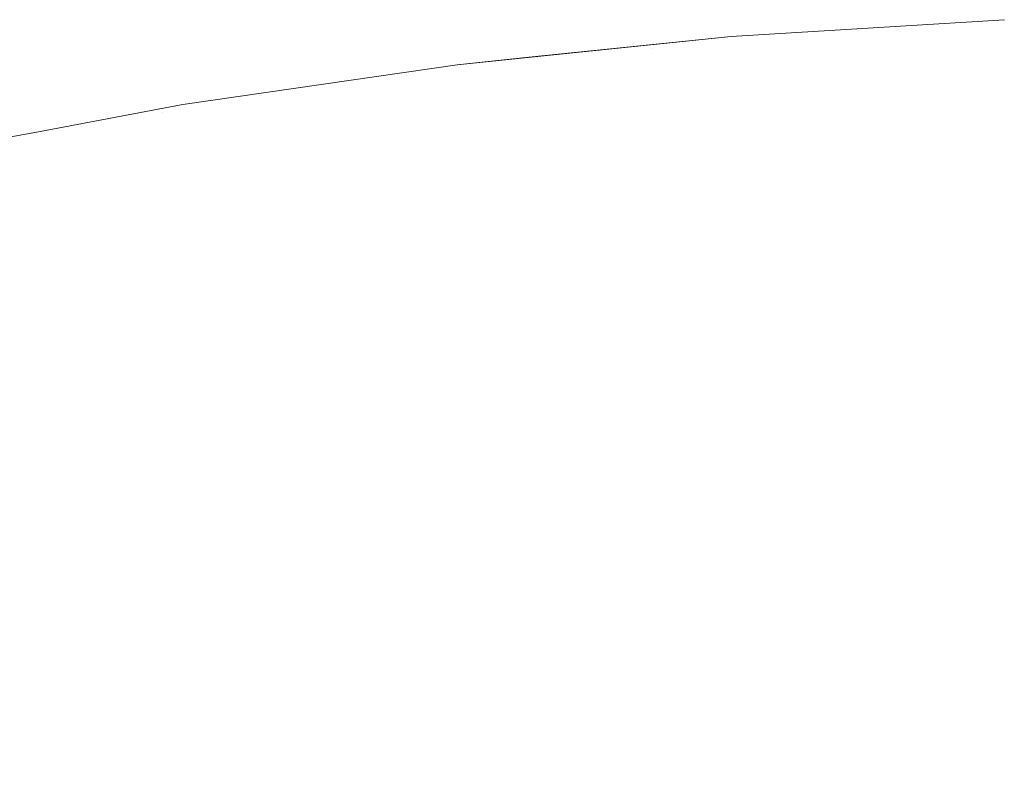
# Model space of a CAD drawing. Header units: centimetres. Extents: x -21.6 to 22.7, y 4.2 to 6.
# Tile 67 of 256: x -21.51654 to -21.5062, y 5.99227 to 6.00016. Entities that reach past the tile are written whole.
import ezdxf

# ---------------------------------------------------------------- set-up
doc = ezdxf.new("R2010")
doc.units = ezdxf.units.CM
doc.header["$LTSCALE"] = 2.54
doc.layers.add('Lucido design-1', color=7, linetype='Continuous')

# ---------------------------------------------------------------- blocks, each defined once
blk = doc.blocks.new('Gruppo-3-1')
at = {"color": 7, "linetype": 'Continuous', "lineweight": 9}
for points, invisible_edges in [([(-21.506201, 6.000156, -2276.32217), (-21.509073, 5.999981, -2276.32217), (-21.508612, 6.000005, -2276.320608), (-21.506019, 6.000151, -2276.320608)], 14), ([(-21.509073, 5.999981, -2276.92217), (-21.509073, 5.999981, -2276.32217), (-21.506201, 6.000156, -2276.32217), (-21.506201, 6.000156, -2276.92217)], 5), ([(-21.507315, 6.000053, -2276.925294), (-21.50861, 5.999968, -2276.925294), (-21.509073, 5.999981, -2276.92217), (-21.506201, 6.000156, -2276.92217)], 11), ([(-21.508612, 6.000005, -2276.320608), (-21.50861, 5.999968, -2276.319046), (-21.506018, 6.000114, -2276.319046), (-21.506019, 6.000151, -2276.320608)], 15), ([(-21.506201, 6.000156, -2276.92217), (-21.506018, 6.000114, -2276.925294), (-21.507315, 6.000053, -2276.925294)], 11), ([(-21.506017, 6.000053, -2276.317485), (-21.506018, 6.000114, -2276.319046), (-21.50861, 5.999968, -2276.319046), (-21.508607, 5.999907, -2276.317485)], 15), ([(-21.507309, 5.999907, -2276.928414), (-21.508602, 5.999822, -2276.928414), (-21.50861, 5.999968, -2276.925294), (-21.507315, 6.000053, -2276.925294)], 15), ([(-21.508607, 5.999907, -2276.317485), (-21.508602, 5.999822, -2276.315926), (-21.506015, 5.999968, -2276.315926), (-21.506017, 6.000053, -2276.317485)], 15), ([(-21.507315, 6.000053, -2276.925294), (-21.506018, 6.000114, -2276.925294), (-21.506015, 5.999968, -2276.928414), (-21.507309, 5.999907, -2276.928414)], 15), ([(-21.509073, 5.999981, -2276.92217), (-21.511949, 5.999684, -2276.92217), (-21.511949, 5.999684, -2276.32217), (-21.511197, 5.999762, -2276.32217)], 10), ([(-21.509903, 5.999859, -2276.925294), (-21.511194, 5.999725, -2276.925294), (-21.511949, 5.999684, -2276.92217), (-21.509073, 5.999981, -2276.92217)], 11), ([(-21.511197, 5.999761, -2276.320608), (-21.508612, 6.000005, -2276.320608), (-21.509073, 5.999981, -2276.32217)], 11), ([(-21.511197, 5.999761, -2276.320608), (-21.511194, 5.999725, -2276.319046), (-21.50861, 5.999968, -2276.319046), (-21.508612, 6.000005, -2276.320608)], 15), ([(-21.509073, 5.999981, -2276.32217), (-21.511197, 5.999762, -2276.32217), (-21.511197, 5.999761, -2276.320608)], 10), ([(-21.511197, 5.999762, -2276.32217), (-21.509073, 5.999981, -2276.32217), (-21.509073, 5.999981, -2276.92217)], 10), ([(-21.508607, 5.999907, -2276.317485), (-21.50861, 5.999968, -2276.319046), (-21.511194, 5.999725, -2276.319046), (-21.511189, 5.999664, -2276.317485)], 15), ([(-21.509073, 5.999981, -2276.92217), (-21.50861, 5.999968, -2276.925294), (-21.509903, 5.999859, -2276.925294)], 11), ([(-21.509903, 5.999859, -2276.925294), (-21.50861, 5.999968, -2276.925294), (-21.508602, 5.999822, -2276.928414), (-21.509894, 5.999713, -2276.928414)], 15), ([(-21.506012, 5.999859, -2276.314369), (-21.506015, 5.999968, -2276.315926), (-21.508602, 5.999822, -2276.315926), (-21.508597, 5.999713, -2276.314369)], 15), ([(-21.507309, 5.999907, -2276.928414), (-21.506015, 5.999968, -2276.928414), (-21.506008, 5.999725, -2276.931524), (-21.5073, 5.999664, -2276.931524)], 15), ([(-21.509894, 5.999713, -2276.928414), (-21.511183, 5.999579, -2276.928414), (-21.511194, 5.999725, -2276.925294), (-21.509903, 5.999859, -2276.925294)], 15), ([(-21.511189, 5.999664, -2276.317485), (-21.511183, 5.999579, -2276.315926), (-21.508602, 5.999822, -2276.315926), (-21.508607, 5.999907, -2276.317485)], 15), ([(-21.5073, 5.999664, -2276.931524), (-21.50859, 5.999579, -2276.931524), (-21.508602, 5.999822, -2276.928414), (-21.507309, 5.999907, -2276.928414)], 15), ([(-21.508597, 5.999713, -2276.314369), (-21.50859, 5.999579, -2276.312816), (-21.506008, 5.999725, -2276.312816), (-21.506012, 5.999859, -2276.314369)], 15), ([(-21.513771, 5.999422, -2276.320608), (-21.513767, 5.999385, -2276.319046), (-21.511194, 5.999725, -2276.319046), (-21.511197, 5.999761, -2276.320608)], 15), ([(-21.513771, 5.999422, -2276.320608), (-21.511197, 5.999761, -2276.320608), (-21.511949, 5.999684, -2276.32217)], 11), ([(-21.511197, 5.999761, -2276.320608), (-21.511197, 5.999762, -2276.32217), (-21.511949, 5.999684, -2276.32217)], 9), ([(-21.508597, 5.999713, -2276.314369), (-21.508602, 5.999822, -2276.315926), (-21.511183, 5.999579, -2276.315926), (-21.511174, 5.99947, -2276.314369)], 15), ([(-21.509894, 5.999713, -2276.928414), (-21.508602, 5.999822, -2276.928414), (-21.50859, 5.999579, -2276.931524), (-21.509878, 5.99947, -2276.931524)], 15), ([(-21.511949, 5.999684, -2276.32217), (-21.51483, 5.999266, -2276.32217), (-21.513771, 5.999422, -2276.320608)], 10), ([(-21.51483, 5.999266, -2276.92217), (-21.51483, 5.999266, -2276.32217), (-21.511949, 5.999684, -2276.32217), (-21.511949, 5.999684, -2276.92217)], 5), ([(-21.512482, 5.999567, -2276.925294), (-21.513767, 5.999385, -2276.925294), (-21.51483, 5.999266, -2276.92217), (-21.511949, 5.999684, -2276.92217)], 11), ([(-21.511189, 5.999664, -2276.317485), (-21.511194, 5.999725, -2276.319046), (-21.513767, 5.999385, -2276.319046), (-21.51376, 5.999325, -2276.317485)], 15), ([(-21.51376, 5.999325, -2276.317485), (-21.513752, 5.99924, -2276.315926), (-21.511183, 5.999579, -2276.315926), (-21.511189, 5.999664, -2276.317485)], 15), ([(-21.511949, 5.999684, -2276.92217), (-21.511194, 5.999725, -2276.925294), (-21.512482, 5.999567, -2276.925294)], 11), ([(-21.512482, 5.999567, -2276.925294), (-21.511194, 5.999725, -2276.925294), (-21.511183, 5.999579, -2276.928414), (-21.512469, 5.999422, -2276.928414)], 15), ([(-21.509878, 5.99947, -2276.931524), (-21.511164, 5.999337, -2276.931524), (-21.511183, 5.999579, -2276.928414), (-21.509894, 5.999713, -2276.928414)], 15), ([(-21.511174, 5.99947, -2276.314369), (-21.511164, 5.999337, -2276.312816), (-21.50859, 5.999579, -2276.312816), (-21.508597, 5.999713, -2276.314369)], 15), ([(-21.506004, 5.999567, -2276.311265), (-21.506008, 5.999725, -2276.312816), (-21.50859, 5.999579, -2276.312816), (-21.508582, 5.999422, -2276.311265)], 15), ([(-21.507286, 5.999325, -2276.934621), (-21.508572, 5.99924, -2276.934621), (-21.50859, 5.999579, -2276.931524), (-21.5073, 5.999664, -2276.931524)], 15), ([(-21.5073, 5.999664, -2276.931524), (-21.506008, 5.999725, -2276.931524), (-21.505999, 5.999385, -2276.934621), (-21.507286, 5.999325, -2276.934621)], 15), ([(-21.512469, 5.999422, -2276.928414), (-21.513752, 5.99924, -2276.928414), (-21.513767, 5.999385, -2276.925294), (-21.512482, 5.999567, -2276.925294)], 15), ([(-21.511174, 5.99947, -2276.314369), (-21.511183, 5.999579, -2276.315926), (-21.513752, 5.99924, -2276.315926), (-21.51374, 5.999131, -2276.314369)], 15), ([(-21.512469, 5.999422, -2276.928414), (-21.511183, 5.999579, -2276.928414), (-21.511164, 5.999337, -2276.931524), (-21.512447, 5.99918, -2276.931524)], 15), ([(-21.508582, 5.999422, -2276.311265), (-21.50859, 5.999579, -2276.312816), (-21.511164, 5.999337, -2276.312816), (-21.511151, 5.99918, -2276.311265)], 15), ([(-21.509878, 5.99947, -2276.931524), (-21.50859, 5.999579, -2276.931524), (-21.508572, 5.99924, -2276.934621), (-21.509856, 5.999131, -2276.934621)], 15), ([(-21.508582, 5.999422, -2276.311265), (-21.508572, 5.99924, -2276.309719), (-21.505999, 5.999385, -2276.309719), (-21.506004, 5.999567, -2276.311265)], 15), ([(-21.516329, 5.998987, -2276.320608), (-21.513771, 5.999422, -2276.320608), (-21.51483, 5.999266, -2276.32217)], 11), ([(-21.516329, 5.998987, -2276.320608), (-21.516324, 5.99895, -2276.319046), (-21.513767, 5.999385, -2276.319046), (-21.513771, 5.999422, -2276.320608)], 15), ([(-21.512447, 5.99918, -2276.931524), (-21.513726, 5.998999, -2276.931524), (-21.513752, 5.99924, -2276.928414), (-21.512469, 5.999422, -2276.928414)], 15), ([(-21.51374, 5.999131, -2276.314369), (-21.513726, 5.998999, -2276.312816), (-21.511164, 5.999337, -2276.312816), (-21.511174, 5.99947, -2276.314369)], 15), ([(-21.509856, 5.999131, -2276.934621), (-21.511137, 5.998999, -2276.934621), (-21.511164, 5.999337, -2276.931524), (-21.509878, 5.99947, -2276.931524)], 15), ([(-21.511151, 5.99918, -2276.311265), (-21.511137, 5.998999, -2276.309719), (-21.508572, 5.99924, -2276.309719), (-21.508582, 5.999422, -2276.311265)], 15), ([(-21.51376, 5.999325, -2276.317485), (-21.513767, 5.999385, -2276.319046), (-21.516324, 5.99895, -2276.319046), (-21.516317, 5.99889, -2276.317485)], 15), ([(-21.516317, 5.99889, -2276.317485), (-21.516306, 5.998806, -2276.315926), (-21.513752, 5.99924, -2276.315926), (-21.51376, 5.999325, -2276.317485)], 15), ([(-21.51483, 5.999266, -2276.92217), (-21.513767, 5.999385, -2276.925294), (-21.515048, 5.99918, -2276.925294)], 11), ([(-21.515048, 5.99918, -2276.925294), (-21.513767, 5.999385, -2276.925294), (-21.513752, 5.99924, -2276.928414), (-21.515031, 5.999035, -2276.928414)], 15), ([(-21.511151, 5.99918, -2276.311265), (-21.511164, 5.999337, -2276.312816), (-21.513726, 5.998999, -2276.312816), (-21.51371, 5.998842, -2276.311265)], 15), ([(-21.512447, 5.99918, -2276.931524), (-21.511164, 5.999337, -2276.931524), (-21.511137, 5.998999, -2276.934621), (-21.512416, 5.998842, -2276.934621)], 15), ([(-21.505994, 5.99918, -2276.308177), (-21.505999, 5.999385, -2276.309719), (-21.508572, 5.99924, -2276.309719), (-21.508561, 5.999035, -2276.308177)], 15), ([(-21.50727, 5.99889, -2276.9377), (-21.50855, 5.998806, -2276.9377), (-21.508572, 5.99924, -2276.934621), (-21.507286, 5.999325, -2276.934621)], 15), ([(-21.507286, 5.999325, -2276.934621), (-21.505999, 5.999385, -2276.934621), (-21.505988, 5.99895, -2276.9377), (-21.50727, 5.99889, -2276.9377)], 15), ([(-21.51483, 5.999266, -2276.32217), (-21.516328, 5.998984, -2276.32217), (-21.516329, 5.998987, -2276.320608)], 10), ([(-21.516328, 5.998984, -2276.32217), (-21.51483, 5.999266, -2276.32217), (-21.51483, 5.999266, -2276.92217), (-21.516328, 5.998984, -2276.92217)], 10), ([(-21.515048, 5.99918, -2276.925294), (-21.516324, 5.99895, -2276.925294), (-21.516328, 5.998984, -2276.92217), (-21.51483, 5.999266, -2276.92217)], 11), ([(-21.51374, 5.999131, -2276.314369), (-21.513752, 5.99924, -2276.315926), (-21.516306, 5.998806, -2276.315926), (-21.516291, 5.998698, -2276.314369)], 15), ([(-21.515031, 5.999035, -2276.928414), (-21.513752, 5.99924, -2276.928414), (-21.513726, 5.998999, -2276.931524), (-21.515002, 5.998794, -2276.931524)], 15), ([(-21.508561, 5.999035, -2276.308177), (-21.508572, 5.99924, -2276.309719), (-21.511137, 5.998999, -2276.309719), (-21.511121, 5.998794, -2276.308177)], 15), ([(-21.509856, 5.999131, -2276.934621), (-21.508572, 5.99924, -2276.934621), (-21.50855, 5.998806, -2276.9377), (-21.509828, 5.998698, -2276.9377)], 15), ([(-21.515031, 5.999035, -2276.928414), (-21.516306, 5.998806, -2276.928414), (-21.516324, 5.99895, -2276.925294), (-21.515048, 5.99918, -2276.925294)], 15), ([(-21.516291, 5.998698, -2276.314369), (-21.516274, 5.998566, -2276.312816), (-21.513726, 5.998999, -2276.312816), (-21.51374, 5.999131, -2276.314369)], 15), ([(-21.512416, 5.998842, -2276.934621), (-21.513691, 5.998662, -2276.934621), (-21.513726, 5.998999, -2276.931524), (-21.512447, 5.99918, -2276.931524)], 15), ([(-21.51371, 5.998842, -2276.311265), (-21.513691, 5.998662, -2276.309719), (-21.511137, 5.998999, -2276.309719), (-21.511151, 5.99918, -2276.311265)], 15), ([(-21.509828, 5.998698, -2276.9377), (-21.511104, 5.998566, -2276.9377), (-21.511137, 5.998999, -2276.934621), (-21.509856, 5.999131, -2276.934621)], 15), ([(-21.508561, 5.999035, -2276.308177), (-21.50855, 5.998806, -2276.30664), (-21.505988, 5.99895, -2276.30664), (-21.505994, 5.99918, -2276.308177)], 15), ([(-21.515002, 5.998794, -2276.931524), (-21.516274, 5.998566, -2276.931524), (-21.516306, 5.998806, -2276.928414), (-21.515031, 5.999035, -2276.928414)], 15), ([(-21.511121, 5.998794, -2276.308177), (-21.511104, 5.998566, -2276.30664), (-21.50855, 5.998806, -2276.30664), (-21.508561, 5.999035, -2276.308177)], 15), ([(-21.518869, 5.998458, -2276.320608), (-21.518864, 5.998422, -2276.319046), (-21.516324, 5.99895, -2276.319046), (-21.516329, 5.998987, -2276.320608)], 15), ([(-21.517713, 5.998723, -2276.32217), (-21.518869, 5.998458, -2276.320608), (-21.516329, 5.998987, -2276.320608)], 11), ([(-21.516317, 5.99889, -2276.317485), (-21.516324, 5.99895, -2276.319046), (-21.518864, 5.998422, -2276.319046), (-21.518854, 5.998362, -2276.317485)], 15), ([(-21.516329, 5.998987, -2276.320608), (-21.516328, 5.998984, -2276.32217), (-21.517713, 5.998723, -2276.32217)], 9), ([(-21.516328, 5.998984, -2276.92217), (-21.517713, 5.998723, -2276.92217), (-21.517713, 5.998723, -2276.32217), (-21.516328, 5.998984, -2276.32217)], 10), ([(-21.517713, 5.998723, -2276.92217), (-21.516328, 5.998984, -2276.92217), (-21.516324, 5.99895, -2276.925294), (-21.517597, 5.998698, -2276.925294)], 14), ([(-21.517597, 5.998698, -2276.925294), (-21.516324, 5.99895, -2276.925294), (-21.516306, 5.998806, -2276.928414), (-21.517576, 5.998554, -2276.928414)], 15), ([(-21.51371, 5.998842, -2276.311265), (-21.513726, 5.998999, -2276.312816), (-21.516274, 5.998566, -2276.312816), (-21.516254, 5.99841, -2276.311265)], 15), ([(-21.515002, 5.998794, -2276.931524), (-21.513726, 5.998999, -2276.931524), (-21.513691, 5.998662, -2276.934621), (-21.514963, 5.998458, -2276.934621)], 15), ([(-21.511121, 5.998794, -2276.308177), (-21.511137, 5.998999, -2276.309719), (-21.513691, 5.998662, -2276.309719), (-21.51367, 5.998458, -2276.308177)], 15), ([(-21.512416, 5.998842, -2276.934621), (-21.511137, 5.998999, -2276.934621), (-21.511104, 5.998566, -2276.9377), (-21.512377, 5.99841, -2276.9377)], 15), ([(-21.505982, 5.998698, -2276.305108), (-21.505988, 5.99895, -2276.30664), (-21.50855, 5.998806, -2276.30664), (-21.508536, 5.998554, -2276.305108)], 15), ([(-21.50727, 5.99889, -2276.9377), (-21.505988, 5.99895, -2276.9377), (-21.505974, 5.998422, -2276.940757), (-21.507249, 5.998362, -2276.940757)], 15), ([(-21.518854, 5.998362, -2276.317485), (-21.518841, 5.998278, -2276.315926), (-21.516306, 5.998806, -2276.315926), (-21.516317, 5.99889, -2276.317485)], 15), ([(-21.516291, 5.998698, -2276.314369), (-21.516306, 5.998806, -2276.315926), (-21.518841, 5.998278, -2276.315926), (-21.518824, 5.99817, -2276.314369)], 15), ([(-21.517576, 5.998554, -2276.928414), (-21.516306, 5.998806, -2276.928414), (-21.516274, 5.998566, -2276.931524), (-21.517541, 5.998314, -2276.931524)], 15), ([(-21.516254, 5.99841, -2276.311265), (-21.51623, 5.99823, -2276.309719), (-21.513691, 5.998662, -2276.309719), (-21.51371, 5.998842, -2276.311265)], 15), ([(-21.512377, 5.99841, -2276.9377), (-21.513646, 5.99823, -2276.9377), (-21.513691, 5.998662, -2276.934621), (-21.512416, 5.998842, -2276.934621)], 15), ([(-21.508536, 5.998554, -2276.305108), (-21.50855, 5.998806, -2276.30664), (-21.511104, 5.998566, -2276.30664), (-21.511084, 5.998314, -2276.305108)], 15), ([(-21.509828, 5.998698, -2276.9377), (-21.50855, 5.998806, -2276.9377), (-21.508522, 5.998278, -2276.940757), (-21.509793, 5.99817, -2276.940757)], 15), ([(-21.507249, 5.998362, -2276.940757), (-21.508522, 5.998278, -2276.940757), (-21.50855, 5.998806, -2276.9377), (-21.50727, 5.99889, -2276.9377)], 15), ([(-21.518824, 5.99817, -2276.314369), (-21.518803, 5.998039, -2276.312816), (-21.516274, 5.998566, -2276.312816), (-21.516291, 5.998698, -2276.314369)], 15), ([(-21.514963, 5.998458, -2276.934621), (-21.51623, 5.99823, -2276.934621), (-21.516274, 5.998566, -2276.931524), (-21.515002, 5.998794, -2276.931524)], 15), ([(-21.51367, 5.998458, -2276.308177), (-21.513646, 5.99823, -2276.30664), (-21.511104, 5.998566, -2276.30664), (-21.511121, 5.998794, -2276.308177)], 15), ([(-21.509793, 5.99817, -2276.940757), (-21.511062, 5.998039, -2276.940757), (-21.511104, 5.998566, -2276.9377), (-21.509828, 5.998698, -2276.9377)], 15), ([(-21.508536, 5.998554, -2276.305108), (-21.508522, 5.998278, -2276.303583), (-21.505974, 5.998422, -2276.303583), (-21.505982, 5.998698, -2276.305108)], 15), ([(-21.51367, 5.998458, -2276.308177), (-21.513691, 5.998662, -2276.309719), (-21.51623, 5.99823, -2276.309719), (-21.516204, 5.998027, -2276.308177)], 15), ([(-21.514963, 5.998458, -2276.934621), (-21.513691, 5.998662, -2276.934621), (-21.513646, 5.99823, -2276.9377), (-21.514912, 5.998027, -2276.9377)], 15), ([(-21.516254, 5.99841, -2276.311265), (-21.516274, 5.998566, -2276.312816), (-21.518803, 5.998039, -2276.312816), (-21.518779, 5.997884, -2276.311265)], 15), ([(-21.517541, 5.998314, -2276.931524), (-21.516274, 5.998566, -2276.931524), (-21.51623, 5.99823, -2276.934621), (-21.517493, 5.997979, -2276.934621)], 15), ([(-21.511084, 5.998314, -2276.305108), (-21.511104, 5.998566, -2276.30664), (-21.513646, 5.99823, -2276.30664), (-21.51362, 5.997979, -2276.305108)], 15), ([(-21.512377, 5.99841, -2276.9377), (-21.511104, 5.998566, -2276.9377), (-21.511062, 5.998039, -2276.940757), (-21.512329, 5.997884, -2276.940757)], 15), ([(-21.511084, 5.998314, -2276.305108), (-21.511062, 5.998039, -2276.303583), (-21.508522, 5.998278, -2276.303583), (-21.508536, 5.998554, -2276.305108)], 15), ([(-21.518779, 5.997884, -2276.311265), (-21.518751, 5.997705, -2276.309719), (-21.51623, 5.99823, -2276.309719), (-21.516254, 5.99841, -2276.311265)], 15), ([(-21.514912, 5.998027, -2276.9377), (-21.516174, 5.9978, -2276.9377), (-21.51623, 5.99823, -2276.934621), (-21.514963, 5.998458, -2276.934621)], 15), ([(-21.516204, 5.998027, -2276.308177), (-21.516174, 5.9978, -2276.30664), (-21.513646, 5.99823, -2276.30664), (-21.51367, 5.998458, -2276.308177)], 15), ([(-21.512329, 5.997884, -2276.940757), (-21.513591, 5.997705, -2276.940757), (-21.513646, 5.99823, -2276.9377), (-21.512377, 5.99841, -2276.9377)], 15), ([(-21.505967, 5.998122, -2276.302065), (-21.505974, 5.998422, -2276.303583), (-21.508522, 5.998278, -2276.303583), (-21.508507, 5.997979, -2276.302065)], 15), ([(-21.507249, 5.998362, -2276.940757), (-21.505974, 5.998422, -2276.940757), (-21.505958, 5.9978, -2276.943786), (-21.507225, 5.997741, -2276.943786)], 15), ([(-21.51362, 5.997979, -2276.305108), (-21.513591, 5.997705, -2276.303583), (-21.511062, 5.998039, -2276.303583), (-21.511084, 5.998314, -2276.305108)], 15), ([(-21.507225, 5.997741, -2276.943786), (-21.50849, 5.997657, -2276.943786), (-21.508522, 5.998278, -2276.940757), (-21.507249, 5.998362, -2276.940757)], 15), ([(-21.516204, 5.998027, -2276.308177), (-21.51623, 5.99823, -2276.309719), (-21.518751, 5.997705, -2276.309719), (-21.518719, 5.997503, -2276.308177)], 15), ([(-21.517493, 5.997979, -2276.934621), (-21.51623, 5.99823, -2276.934621), (-21.516174, 5.9978, -2276.9377), (-21.517431, 5.99755, -2276.9377)], 15), ([(-21.51362, 5.997979, -2276.305108), (-21.513646, 5.99823, -2276.30664), (-21.516174, 5.9978, -2276.30664), (-21.516142, 5.99755, -2276.305108)], 15), ([(-21.514912, 5.998027, -2276.9377), (-21.513646, 5.99823, -2276.9377), (-21.513591, 5.997705, -2276.940757), (-21.514851, 5.997503, -2276.940757)], 15), ([(-21.508507, 5.997979, -2276.302065), (-21.508522, 5.998278, -2276.303583), (-21.511062, 5.998039, -2276.303583), (-21.511039, 5.997741, -2276.302065)], 15), ([(-21.509793, 5.99817, -2276.940757), (-21.508522, 5.998278, -2276.940757), (-21.50849, 5.997657, -2276.943786), (-21.509753, 5.99755, -2276.943786)], 15), ([(-21.509753, 5.99755, -2276.943786), (-21.511014, 5.99742, -2276.943786), (-21.511062, 5.998039, -2276.940757), (-21.509793, 5.99817, -2276.940757)], 15), ([(-21.508507, 5.997979, -2276.302065), (-21.50849, 5.997657, -2276.300554), (-21.505958, 5.9978, -2276.300554), (-21.505967, 5.998122, -2276.302065)], 15), ([(-21.518719, 5.997503, -2276.308177), (-21.518684, 5.997277, -2276.30664), (-21.516174, 5.9978, -2276.30664), (-21.516204, 5.998027, -2276.308177)], 15), ([(-21.514851, 5.997503, -2276.940757), (-21.516106, 5.997277, -2276.940757), (-21.516174, 5.9978, -2276.9377), (-21.514912, 5.998027, -2276.9377)], 15), ([(-21.516142, 5.99755, -2276.305108), (-21.516106, 5.997277, -2276.303583), (-21.513591, 5.997705, -2276.303583), (-21.51362, 5.997979, -2276.305108)], 15), ([(-21.511039, 5.997741, -2276.302065), (-21.511062, 5.998039, -2276.303583), (-21.513591, 5.997705, -2276.303583), (-21.513561, 5.997408, -2276.302065)], 15), ([(-21.512329, 5.997884, -2276.940757), (-21.511062, 5.998039, -2276.940757), (-21.511014, 5.99742, -2276.943786), (-21.512272, 5.997265, -2276.943786)], 15), ([(-21.511039, 5.997741, -2276.302065), (-21.511014, 5.99742, -2276.300554), (-21.50849, 5.997657, -2276.300554), (-21.508507, 5.997979, -2276.302065)], 15), ([(-21.512272, 5.997265, -2276.943786), (-21.513527, 5.997088, -2276.943786), (-21.513591, 5.997705, -2276.940757), (-21.512329, 5.997884, -2276.940757)], 15), ([(-21.516142, 5.99755, -2276.305108), (-21.516174, 5.9978, -2276.30664), (-21.518684, 5.997277, -2276.30664), (-21.518645, 5.997029, -2276.305108)], 15), ([(-21.517431, 5.99755, -2276.9377), (-21.516174, 5.9978, -2276.9377), (-21.516106, 5.997277, -2276.940757), (-21.517356, 5.997029, -2276.940757)], 15), ([(-21.505949, 5.997455, -2276.29905), (-21.505958, 5.9978, -2276.300554), (-21.50849, 5.997657, -2276.300554), (-21.508472, 5.997313, -2276.29905)], 15), ([(-21.507225, 5.997741, -2276.943786), (-21.505958, 5.9978, -2276.943786), (-21.50594, 5.997088, -2276.946785), (-21.507197, 5.997029, -2276.946785)], 15), ([(-21.513561, 5.997408, -2276.302065), (-21.513591, 5.997705, -2276.303583), (-21.516106, 5.997277, -2276.303583), (-21.516067, 5.996982, -2276.302065)], 15), ([(-21.514851, 5.997503, -2276.940757), (-21.513591, 5.997705, -2276.940757), (-21.513527, 5.997088, -2276.943786), (-21.514778, 5.996887, -2276.943786)], 15), ([(-21.513561, 5.997408, -2276.302065), (-21.513527, 5.997088, -2276.300554), (-21.511014, 5.99742, -2276.300554), (-21.511039, 5.997741, -2276.302065)], 15), ([(-21.507197, 5.997029, -2276.946785), (-21.508453, 5.996946, -2276.946785), (-21.50849, 5.997657, -2276.943786), (-21.507225, 5.997741, -2276.943786)], 15), ([(-21.508472, 5.997313, -2276.29905), (-21.50849, 5.997657, -2276.300554), (-21.511014, 5.99742, -2276.300554), (-21.510987, 5.997076, -2276.29905)], 15), ([(-21.509753, 5.99755, -2276.943786), (-21.50849, 5.997657, -2276.943786), (-21.508453, 5.996946, -2276.946785), (-21.509707, 5.99684, -2276.946785)], 15), ([(-21.518645, 5.997029, -2276.305108), (-21.518602, 5.996757, -2276.303583), (-21.516106, 5.997277, -2276.303583), (-21.516142, 5.99755, -2276.305108)], 15), ([(-21.514778, 5.996887, -2276.943786), (-21.516026, 5.996663, -2276.943786), (-21.516106, 5.997277, -2276.940757), (-21.514851, 5.997503, -2276.940757)], 15), ([(-21.509707, 5.99684, -2276.946785), (-21.510959, 5.99671, -2276.946785), (-21.511014, 5.99742, -2276.943786), (-21.509753, 5.99755, -2276.943786)], 15), ([(-21.508472, 5.997313, -2276.29905), (-21.508453, 5.996946, -2276.297555), (-21.50594, 5.997088, -2276.297555), (-21.505949, 5.997455, -2276.29905)], 15), ([(-21.516067, 5.996982, -2276.302065), (-21.516026, 5.996663, -2276.300554), (-21.513527, 5.997088, -2276.300554), (-21.513561, 5.997408, -2276.302065)], 15), ([(-21.510987, 5.997076, -2276.29905), (-21.511014, 5.99742, -2276.300554), (-21.513527, 5.997088, -2276.300554), (-21.513491, 5.996746, -2276.29905)], 15), ([(-21.512272, 5.997265, -2276.943786), (-21.511014, 5.99742, -2276.943786), (-21.510959, 5.99671, -2276.946785), (-21.512208, 5.996557, -2276.946785)], 15), ([(-21.516067, 5.996982, -2276.302065), (-21.516106, 5.997277, -2276.303583), (-21.518602, 5.996757, -2276.303583), (-21.518556, 5.996463, -2276.302065)], 15), ([(-21.517356, 5.997029, -2276.940757), (-21.516106, 5.997277, -2276.940757), (-21.516026, 5.996663, -2276.943786), (-21.517268, 5.996416, -2276.943786)], 15), ([(-21.512208, 5.996557, -2276.946785), (-21.513453, 5.996381, -2276.946785), (-21.513527, 5.997088, -2276.943786), (-21.512272, 5.997265, -2276.943786)], 15), ([(-21.510987, 5.997076, -2276.29905), (-21.510959, 5.99671, -2276.297555), (-21.508453, 5.996946, -2276.297555), (-21.508472, 5.997313, -2276.29905)], 15), ([(-21.513491, 5.996746, -2276.29905), (-21.513527, 5.997088, -2276.300554), (-21.516026, 5.996663, -2276.300554), (-21.515981, 5.996322, -2276.29905)], 15), ([(-21.514778, 5.996887, -2276.943786), (-21.513527, 5.997088, -2276.943786), (-21.513453, 5.996381, -2276.946785), (-21.514696, 5.996181, -2276.946785)], 15), ([(-21.513491, 5.996746, -2276.29905), (-21.513453, 5.996381, -2276.297555), (-21.510959, 5.99671, -2276.297555), (-21.510987, 5.997076, -2276.29905)], 15), ([(-21.50593, 5.996698, -2276.296068), (-21.50594, 5.997088, -2276.297555), (-21.508453, 5.996946, -2276.297555), (-21.508433, 5.996557, -2276.296068)], 15), ([(-21.507197, 5.997029, -2276.946785), (-21.50594, 5.997088, -2276.946785), (-21.505919, 5.996287, -2276.94975), (-21.507166, 5.996228, -2276.94975)], 15), ([(-21.518556, 5.996463, -2276.302065), (-21.518506, 5.996146, -2276.300554), (-21.516026, 5.996663, -2276.300554), (-21.516067, 5.996982, -2276.302065)], 15), ([(-21.508433, 5.996557, -2276.296068), (-21.508453, 5.996946, -2276.297555), (-21.510959, 5.99671, -2276.297555), (-21.510928, 5.996322, -2276.296068)], 15), ([(-21.509707, 5.99684, -2276.946785), (-21.508453, 5.996946, -2276.946785), (-21.508411, 5.996146, -2276.94975), (-21.509655, 5.996041, -2276.94975)], 15), ([(-21.507166, 5.996228, -2276.94975), (-21.508411, 5.996146, -2276.94975), (-21.508453, 5.996946, -2276.946785), (-21.507197, 5.997029, -2276.946785)], 15), ([(-21.514696, 5.996181, -2276.946785), (-21.515934, 5.995959, -2276.946785), (-21.516026, 5.996663, -2276.943786), (-21.514778, 5.996887, -2276.943786)], 15), ([(-21.509655, 5.996041, -2276.94975), (-21.510896, 5.995912, -2276.94975), (-21.510959, 5.99671, -2276.946785), (-21.509707, 5.99684, -2276.946785)], 15), ([(-21.515981, 5.996322, -2276.29905), (-21.515934, 5.995959, -2276.297555), (-21.513453, 5.996381, -2276.297555), (-21.513491, 5.996746, -2276.29905)], 15), ([(-21.515981, 5.996322, -2276.29905), (-21.516026, 5.996663, -2276.300554), (-21.518506, 5.996146, -2276.300554), (-21.518453, 5.995807, -2276.29905)], 15), ([(-21.517268, 5.996416, -2276.943786), (-21.516026, 5.996663, -2276.943786), (-21.515934, 5.995959, -2276.946785), (-21.517167, 5.995714, -2276.946785)], 15), ([(-21.510928, 5.996322, -2276.296068), (-21.510959, 5.99671, -2276.297555), (-21.513453, 5.996381, -2276.297555), (-21.513413, 5.995994, -2276.296068)], 15), ([(-21.512208, 5.996557, -2276.946785), (-21.510959, 5.99671, -2276.946785), (-21.510896, 5.995912, -2276.94975), (-21.512135, 5.99576, -2276.94975)], 15), ([(-21.508433, 5.996557, -2276.296068), (-21.508411, 5.996146, -2276.29459), (-21.505919, 5.996287, -2276.29459), (-21.50593, 5.996698, -2276.296068)], 15), ([(-21.512135, 5.99576, -2276.94975), (-21.51337, 5.995586, -2276.94975), (-21.513453, 5.996381, -2276.946785), (-21.512208, 5.996557, -2276.946785)], 15), ([(-21.510928, 5.996322, -2276.296068), (-21.510896, 5.995912, -2276.29459), (-21.508411, 5.996146, -2276.29459), (-21.508433, 5.996557, -2276.296068)], 15), ([(-21.518453, 5.995807, -2276.29905), (-21.518396, 5.995446, -2276.297555), (-21.515934, 5.995959, -2276.297555), (-21.515981, 5.996322, -2276.29905)], 15), ([(-21.513413, 5.995994, -2276.296068), (-21.513453, 5.996381, -2276.297555), (-21.515934, 5.995959, -2276.297555), (-21.515883, 5.995574, -2276.296068)], 15), ([(-21.514696, 5.996181, -2276.946785), (-21.513453, 5.996381, -2276.946785), (-21.51337, 5.995586, -2276.94975), (-21.514602, 5.995388, -2276.94975)], 15), ([(-21.513413, 5.995994, -2276.296068), (-21.51337, 5.995586, -2276.29459), (-21.510896, 5.995912, -2276.29459), (-21.510928, 5.996322, -2276.296068)], 15), ([(-21.505908, 5.995854, -2276.293122), (-21.505919, 5.996287, -2276.29459), (-21.508411, 5.996146, -2276.29459), (-21.508389, 5.995714, -2276.293122)], 15), ([(-21.507131, 5.995341, -2276.952675), (-21.508365, 5.99526, -2276.952675), (-21.508411, 5.996146, -2276.94975), (-21.507166, 5.996228, -2276.94975)], 15), ([(-21.507166, 5.996228, -2276.94975), (-21.505919, 5.996287, -2276.94975), (-21.505896, 5.995399, -2276.952675), (-21.507131, 5.995341, -2276.952675)], 15), ([(-21.514602, 5.995388, -2276.94975), (-21.51583, 5.995167, -2276.94975), (-21.515934, 5.995959, -2276.946785), (-21.514696, 5.996181, -2276.946785)], 15), ([(-21.508389, 5.995714, -2276.293122), (-21.508411, 5.996146, -2276.29459), (-21.510896, 5.995912, -2276.29459), (-21.510863, 5.995481, -2276.293122)], 15), ([(-21.509655, 5.996041, -2276.94975), (-21.508411, 5.996146, -2276.94975), (-21.508365, 5.99526, -2276.952675), (-21.509597, 5.995155, -2276.952675)], 15), ([(-21.509597, 5.995155, -2276.952675), (-21.510827, 5.995028, -2276.952675), (-21.510896, 5.995912, -2276.94975), (-21.509655, 5.996041, -2276.94975)], 15), ([(-21.515883, 5.995574, -2276.296068), (-21.515934, 5.995959, -2276.297555), (-21.518396, 5.995446, -2276.297555), (-21.518336, 5.995063, -2276.296068)], 15), ([(-21.517167, 5.995714, -2276.946785), (-21.515934, 5.995959, -2276.946785), (-21.51583, 5.995167, -2276.94975), (-21.517054, 5.994924, -2276.94975)], 15), ([(-21.515883, 5.995574, -2276.296068), (-21.51583, 5.995167, -2276.29459), (-21.51337, 5.995586, -2276.29459), (-21.513413, 5.995994, -2276.296068)], 15), ([(-21.510863, 5.995481, -2276.293122), (-21.510896, 5.995912, -2276.29459), (-21.51337, 5.995586, -2276.29459), (-21.513326, 5.995156, -2276.293122)], 15), ([(-21.512135, 5.99576, -2276.94975), (-21.510896, 5.995912, -2276.94975), (-21.510827, 5.995028, -2276.952675), (-21.512054, 5.994878, -2276.952675)], 15), ([(-21.508389, 5.995714, -2276.293122), (-21.508365, 5.99526, -2276.291665), (-21.505896, 5.995399, -2276.291665), (-21.505908, 5.995854, -2276.293122)], 15), ([(-21.512054, 5.994878, -2276.952675), (-21.513279, 5.994704, -2276.952675), (-21.51337, 5.995586, -2276.94975), (-21.512135, 5.99576, -2276.94975)], 15), ([(-21.510863, 5.995481, -2276.293122), (-21.510827, 5.995028, -2276.291665), (-21.508365, 5.99526, -2276.291665), (-21.508389, 5.995714, -2276.293122)], 15), ([(-21.518336, 5.995063, -2276.296068), (-21.518272, 5.994659, -2276.29459), (-21.51583, 5.995167, -2276.29459), (-21.515883, 5.995574, -2276.296068)], 15), ([(-21.513326, 5.995156, -2276.293122), (-21.51337, 5.995586, -2276.29459), (-21.51583, 5.995167, -2276.29459), (-21.515774, 5.994739, -2276.293122)], 15), ([(-21.514602, 5.995388, -2276.94975), (-21.51337, 5.995586, -2276.94975), (-21.513279, 5.994704, -2276.952675), (-21.514499, 5.994509, -2276.952675)], 15), ([(-21.514499, 5.994509, -2276.952675), (-21.515716, 5.99429, -2276.952675), (-21.51583, 5.995167, -2276.94975), (-21.514602, 5.995388, -2276.94975)], 15), ([(-21.513326, 5.995156, -2276.293122), (-21.513279, 5.994704, -2276.291665), (-21.510827, 5.995028, -2276.291665), (-21.510863, 5.995481, -2276.293122)], 15), ([(-21.505884, 5.994924, -2276.290218), (-21.505896, 5.995399, -2276.291665), (-21.508365, 5.99526, -2276.291665), (-21.50834, 5.994785, -2276.290218)], 15), ([(-21.507131, 5.995341, -2276.952675), (-21.505896, 5.995399, -2276.952675), (-21.505871, 5.994427, -2276.955559), (-21.507093, 5.99437, -2276.955559)], 15), ([(-21.507093, 5.99437, -2276.955559), (-21.508315, 5.994289, -2276.955559), (-21.508365, 5.99526, -2276.952675), (-21.507131, 5.995341, -2276.952675)], 15), ([(-21.50834, 5.994785, -2276.290218), (-21.508365, 5.99526, -2276.291665), (-21.510827, 5.995028, -2276.291665), (-21.51079, 5.994554, -2276.290218)], 15), ([(-21.509597, 5.995155, -2276.952675), (-21.508365, 5.99526, -2276.952675), (-21.508315, 5.994289, -2276.955559), (-21.509534, 5.994186, -2276.955559)], 15), ([(-21.515774, 5.994739, -2276.293122), (-21.51583, 5.995167, -2276.29459), (-21.518272, 5.994659, -2276.29459), (-21.518205, 5.994233, -2276.293122)], 15), ([(-21.517054, 5.994924, -2276.94975), (-21.51583, 5.995167, -2276.94975), (-21.515716, 5.99429, -2276.952675), (-21.516928, 5.994049, -2276.952675)], 15), ([(-21.515774, 5.994739, -2276.293122), (-21.515716, 5.99429, -2276.291665), (-21.513279, 5.994704, -2276.291665), (-21.513326, 5.995156, -2276.293122)], 15), ([(-21.509534, 5.994186, -2276.955559), (-21.510752, 5.99406, -2276.955559), (-21.510827, 5.995028, -2276.952675), (-21.509597, 5.995155, -2276.952675)], 15), ([(-21.51079, 5.994554, -2276.290218), (-21.510827, 5.995028, -2276.291665), (-21.513279, 5.994704, -2276.291665), (-21.513229, 5.994232, -2276.290218)], 15), ([(-21.512054, 5.994878, -2276.952675), (-21.510827, 5.995028, -2276.952675), (-21.510752, 5.99406, -2276.955559), (-21.511966, 5.993911, -2276.955559)], 15), ([(-21.511966, 5.993911, -2276.955559), (-21.513178, 5.99374, -2276.955559), (-21.513279, 5.994704, -2276.952675), (-21.512054, 5.994878, -2276.952675)], 15), ([(-21.50834, 5.994785, -2276.290218), (-21.508315, 5.994289, -2276.288781), (-21.505871, 5.994427, -2276.288781), (-21.505884, 5.994924, -2276.290218)], 15), ([(-21.51079, 5.994554, -2276.290218), (-21.510752, 5.99406, -2276.288781), (-21.508315, 5.994289, -2276.288781), (-21.50834, 5.994785, -2276.290218)], 15), ([(-21.518205, 5.994233, -2276.293122), (-21.518135, 5.993786, -2276.291665), (-21.515716, 5.99429, -2276.291665), (-21.515774, 5.994739, -2276.293122)], 15), ([(-21.513229, 5.994232, -2276.290218), (-21.513279, 5.994704, -2276.291665), (-21.515716, 5.99429, -2276.291665), (-21.515654, 5.99382, -2276.290218)], 15), ([(-21.514499, 5.994509, -2276.952675), (-21.513279, 5.994704, -2276.952675), (-21.513178, 5.99374, -2276.955559), (-21.514386, 5.993546, -2276.955559)], 15), ([(-21.514386, 5.993546, -2276.955559), (-21.51559, 5.99333, -2276.955559), (-21.515716, 5.99429, -2276.952675), (-21.514499, 5.994509, -2276.952675)], 15), ([(-21.513229, 5.994232, -2276.290218), (-21.513178, 5.99374, -2276.288781), (-21.510752, 5.99406, -2276.288781), (-21.51079, 5.994554, -2276.290218)], 15), ([(-21.505857, 5.993911, -2276.287357), (-21.505871, 5.994427, -2276.288781), (-21.508315, 5.994289, -2276.288781), (-21.508288, 5.993774, -2276.287357)], 15), ([(-21.507052, 5.993317, -2276.958396), (-21.50826, 5.993238, -2276.958396), (-21.508315, 5.994289, -2276.955559), (-21.507093, 5.99437, -2276.955559)], 15), ([(-21.507093, 5.99437, -2276.955559), (-21.505871, 5.994427, -2276.955559), (-21.505843, 5.993374, -2276.958396), (-21.507052, 5.993317, -2276.958396)], 15), ([(-21.515654, 5.99382, -2276.290218), (-21.515716, 5.99429, -2276.291665), (-21.518135, 5.993786, -2276.291665), (-21.518061, 5.993319, -2276.290218)], 15), ([(-21.516928, 5.994049, -2276.952675), (-21.515716, 5.99429, -2276.952675), (-21.51559, 5.99333, -2276.955559), (-21.51679, 5.993091, -2276.955559)], 15), ([(-21.508288, 5.993774, -2276.287357), (-21.508315, 5.994289, -2276.288781), (-21.510752, 5.99406, -2276.288781), (-21.510711, 5.993545, -2276.287357)], 15), ([(-21.509534, 5.994186, -2276.955559), (-21.508315, 5.994289, -2276.955559), (-21.50826, 5.993238, -2276.958396), (-21.509466, 5.993136, -2276.958396)], 15), ([(-21.515654, 5.99382, -2276.290218), (-21.51559, 5.99333, -2276.288781), (-21.513178, 5.99374, -2276.288781), (-21.513229, 5.994232, -2276.290218)], 15), ([(-21.509466, 5.993136, -2276.958396), (-21.51067, 5.993011, -2276.958396), (-21.510752, 5.99406, -2276.955559), (-21.509534, 5.994186, -2276.955559)], 15), ([(-21.510711, 5.993545, -2276.287357), (-21.510752, 5.99406, -2276.288781), (-21.513178, 5.99374, -2276.288781), (-21.513124, 5.993227, -2276.287357)], 15), ([(-21.511966, 5.993911, -2276.955559), (-21.510752, 5.99406, -2276.955559), (-21.51067, 5.993011, -2276.958396), (-21.511871, 5.992864, -2276.958396)], 15), ([(-21.511871, 5.992864, -2276.958396), (-21.513069, 5.992694, -2276.958396), (-21.513178, 5.99374, -2276.955559), (-21.511966, 5.993911, -2276.955559)], 15), ([(-21.508288, 5.993774, -2276.287357), (-21.50826, 5.993238, -2276.285944), (-21.505843, 5.993374, -2276.285944), (-21.505857, 5.993911, -2276.287357)], 15), ([(-21.518061, 5.993319, -2276.290218), (-21.517985, 5.992831, -2276.288781), (-21.51559, 5.99333, -2276.288781), (-21.515654, 5.99382, -2276.290218)], 15), ([(-21.513124, 5.993227, -2276.287357), (-21.513178, 5.99374, -2276.288781), (-21.51559, 5.99333, -2276.288781), (-21.515523, 5.992819, -2276.287357)], 15), ([(-21.514386, 5.993546, -2276.955559), (-21.513178, 5.99374, -2276.955559), (-21.513069, 5.992694, -2276.958396), (-21.514263, 5.992502, -2276.958396)], 15), ([(-21.510711, 5.993545, -2276.287357), (-21.51067, 5.993011, -2276.285944), (-21.50826, 5.993238, -2276.285944), (-21.508288, 5.993774, -2276.287357)], 15), ([(-21.514263, 5.992502, -2276.958396), (-21.515454, 5.992289, -2276.958396), (-21.51559, 5.99333, -2276.955559), (-21.514386, 5.993546, -2276.955559)], 15), ([(-21.513124, 5.993227, -2276.287357), (-21.513069, 5.992694, -2276.285944), (-21.51067, 5.993011, -2276.285944), (-21.510711, 5.993545, -2276.287357)], 15), ([(-21.515523, 5.992819, -2276.287357), (-21.51559, 5.99333, -2276.288781), (-21.517985, 5.992831, -2276.288781), (-21.517905, 5.992323, -2276.287357)], 15), ([(-21.51679, 5.993091, -2276.955559), (-21.51559, 5.99333, -2276.955559), (-21.515454, 5.992289, -2276.958396), (-21.51664, 5.992053, -2276.958396)], 15), ([(-21.505829, 5.992818, -2276.284543), (-21.505843, 5.993374, -2276.285944), (-21.50826, 5.993238, -2276.285944), (-21.508231, 5.992682, -2276.284543)], 15), ([(-21.507008, 5.992186, -2276.961185), (-21.508201, 5.992107, -2276.961185), (-21.50826, 5.993238, -2276.958396), (-21.507052, 5.993317, -2276.958396)], 15), ([(-21.507052, 5.993317, -2276.958396), (-21.505843, 5.993374, -2276.958396), (-21.505814, 5.992242, -2276.961185), (-21.507008, 5.992186, -2276.961185)], 15), ([(-21.515523, 5.992819, -2276.287357), (-21.515454, 5.992289, -2276.285944), (-21.513069, 5.992694, -2276.285944), (-21.513124, 5.993227, -2276.287357)], 15), ([(-21.508231, 5.992682, -2276.284543), (-21.50826, 5.993238, -2276.285944), (-21.51067, 5.993011, -2276.285944), (-21.510626, 5.992457, -2276.284543)], 15), ([(-21.509466, 5.993136, -2276.958396), (-21.50826, 5.993238, -2276.958396), (-21.508201, 5.992107, -2276.961185), (-21.509393, 5.992006, -2276.961185)], 15), ([(-21.509393, 5.992006, -2276.961185), (-21.510582, 5.991883, -2276.961185), (-21.51067, 5.993011, -2276.958396), (-21.509466, 5.993136, -2276.958396)], 15), ([(-21.510626, 5.992457, -2276.284543), (-21.51067, 5.993011, -2276.285944), (-21.513069, 5.992694, -2276.285944), (-21.513011, 5.992142, -2276.284543)], 15), ([(-21.511871, 5.992864, -2276.958396), (-21.51067, 5.993011, -2276.958396), (-21.510582, 5.991883, -2276.961185), (-21.511768, 5.991738, -2276.961185)], 15), ([(-21.517905, 5.992323, -2276.287357), (-21.517822, 5.991795, -2276.285944), (-21.515454, 5.992289, -2276.285944), (-21.515523, 5.992819, -2276.287357)], 15), ([(-21.511768, 5.991738, -2276.961185), (-21.512952, 5.99157, -2276.961185), (-21.513069, 5.992694, -2276.958396), (-21.511871, 5.992864, -2276.958396)], 15), ([(-21.508231, 5.992682, -2276.284543), (-21.508201, 5.992107, -2276.283155), (-21.505814, 5.992242, -2276.283155), (-21.505829, 5.992818, -2276.284543)], 15), ([(-21.513011, 5.992142, -2276.284543), (-21.513069, 5.992694, -2276.285944), (-21.515454, 5.992289, -2276.285944), (-21.515382, 5.991739, -2276.284543)], 15), ([(-21.514263, 5.992502, -2276.958396), (-21.513069, 5.992694, -2276.958396), (-21.512952, 5.99157, -2276.961185), (-21.514132, 5.991381, -2276.961185)], 15), ([(-21.510626, 5.992457, -2276.284543), (-21.510582, 5.991883, -2276.283155), (-21.508201, 5.992107, -2276.283155), (-21.508231, 5.992682, -2276.284543)], 15), ([(-21.514132, 5.991381, -2276.961185), (-21.515308, 5.99117, -2276.961185), (-21.515454, 5.992289, -2276.958396), (-21.514263, 5.992502, -2276.958396)], 15), ([(-21.513011, 5.992142, -2276.284543), (-21.512952, 5.99157, -2276.283155), (-21.510582, 5.991883, -2276.283155), (-21.510626, 5.992457, -2276.284543)], 15), ([(-21.515382, 5.991739, -2276.284543), (-21.515454, 5.992289, -2276.285944), (-21.517822, 5.991795, -2276.285944), (-21.517736, 5.991249, -2276.284543)], 15), ([(-21.51664, 5.992053, -2276.958396), (-21.515454, 5.992289, -2276.958396), (-21.515308, 5.99117, -2276.961185), (-21.51648, 5.990937, -2276.961185)], 15)]:
    blk.add_3dface(points, dxfattribs=dict(at, invisible_edges=invisible_edges))
blk = doc.blocks.new('Gruppo-4-1')
at = {"color": 7}
blk.add_blockref('Gruppo-3-1', (0, 0), dxfattribs=at)

msp = doc.modelspace()

# ---------------------------------------------------------------- block references
at = {"layer": 'Lucido design-1', "color": 7}
msp.add_blockref('Gruppo-4-1', (0, 0), dxfattribs=at)

doc.saveas('drawing.dxf')
